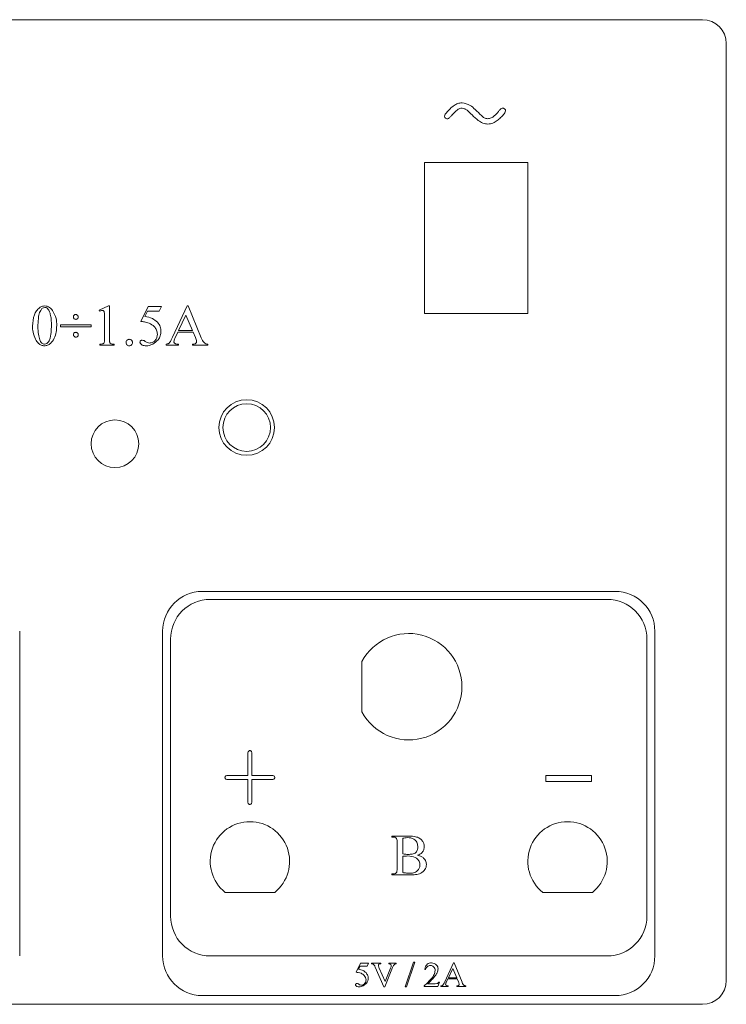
# Model space of a CAD drawing. Header units: millimetres. Extents: x 26 to 260, y 87 to 211.
# Tile 2 of 2: x 171 to 260, y 87 to 211. Entities that reach past the tile are written whole.
import ezdxf

# ---------------------------------------------------------------- set-up
doc = ezdxf.new("R2010")
doc.units = ezdxf.units.MM

msp = doc.modelspace()

# ---------------------------------------------------------------- linework, layer by layer
at = {"color": 7, "linetype": 'Continuous', "lineweight": 15}
for p, q in [((257.07, 211.48), (29.07, 211.48)), ((260.07, 90.48), (260.07, 208.48)), ((235.07, 193.48), (222.07, 193.48)), ((222.07, 193.48), (222.07, 174.48)), ((235.07, 174.48), (235.07, 193.48)), ((181.08, 174.9), (182.25, 175.44)), ((181.13, 174.76), (181.08, 174.9)), ((182.25, 175.44), (182.37, 175.44)), ((182.37, 175.44), (182.37, 171.37)), ((186.32, 173.47), (187.23, 175.37)), ((187.23, 175.37), (188.93, 175.37)), ((188.93, 175.37), (188.65, 174.76)), ((190.32, 171.5), (192.15, 175.44)), ((192.15, 175.44), (192.29, 175.44)), ((192.29, 175.44), (193.94, 171.41)), ((181.76, 171.37), (181.76, 174.02)), ((187.17, 174.76), (186.84, 174.1)), ((188.65, 174.76), (187.17, 174.76)), ((192.01, 174.28), (191.07, 172.32)), ((192.84, 172.32), (192.01, 174.28)), ((222.07, 174.48), (235.07, 174.48)), ((176.2, 172.79), (176.2, 173.06)), ((176.2, 173.06), (180.08, 173.06)), ((180.08, 172.79), (176.2, 172.79)), ((180.08, 173.06), (180.08, 172.79)), ((190.97, 172.11), (190.61, 171.34)), ((192.92, 172.11), (190.97, 172.11)), ((191.07, 172.32), (192.84, 172.32)), ((193.2, 171.44), (192.92, 172.11)), ((181.15, 170.48), (181.15, 170.62)), ((182.98, 170.48), (181.15, 170.48)), ((182.98, 170.62), (182.98, 170.48)), ((189.52, 170.48), (189.52, 170.62)), ((191.06, 170.48), (189.52, 170.48)), ((191.06, 170.62), (191.06, 170.48)), ((192.85, 170.48), (192.85, 170.62)), ((194.78, 170.48), (192.85, 170.48)), ((194.78, 170.62), (194.78, 170.48)), ((246.07, 139.48), (194.07, 139.48)), ((245.07, 138.48), (195.07, 138.48)), ((171.07, 93.58), (171.07, 134.48)), ((189.07, 134.48), (189.07, 93.58)), ((251.07, 93.58), (251.07, 134.48)), ((190.07, 133.48), (190.07, 98.58)), ((250.07, 98.58), (250.07, 133.48)), ((214.17, 130.66), (214.17, 124.31)), ((199.81, 116.3), (199.81, 119.06)), ((200.31, 119.06), (200.31, 116.3)), ((197.3, 116.3), (199.81, 116.3)), ((199.81, 115.79), (197.3, 115.79)), ((199.81, 113.02), (199.81, 115.79)), ((200.31, 116.3), (202.82, 116.3)), ((200.31, 115.79), (200.31, 113.02)), ((202.82, 115.79), (200.31, 115.79)), ((237.32, 116.3), (243.09, 116.3)), ((237.32, 115.54), (237.32, 116.3)), ((243.09, 115.54), (237.32, 115.54)), ((243.09, 116.3), (243.09, 115.54)), ((217.95, 108.67), (220.02, 108.67)), ((217.95, 108.54), (217.95, 108.67)), ((218.13, 108.54), (217.95, 108.54)), ((219.31, 108.39), (219.31, 106.42)), ((218.63, 104.67), (218.63, 107.79)), ((219.31, 106.13), (219.31, 104.08)), ((217.95, 103.92), (218.13, 103.92)), ((217.95, 103.78), (217.95, 103.92)), ((220.23, 103.78), (217.95, 103.78)), ((196.94, 101.58), (203.2, 101.58)), ((236.94, 101.58), (243.2, 101.58)), ((195.07, 93.58), (245.07, 93.58)), ((213.43, 91.52), (213.98, 92.66)), ((213.95, 92.29), (213.75, 91.89)), ((214.83, 92.29), (213.95, 92.29)), ((213.98, 92.66), (215, 92.66)), ((215, 92.66), (214.83, 92.29)), ((215.38, 92.66), (216.57, 92.66)), ((215.38, 92.58), (215.38, 92.66)), ((216.94, 89.68), (215.84, 92.17)), ((216.35, 92.05), (217.1, 90.34)), ((216.57, 92.66), (216.57, 92.58)), ((218.04, 92.13), (217.06, 89.68)), ((217.1, 90.34), (217.77, 92.02)), ((217.56, 92.66), (218.47, 92.66)), ((217.56, 92.58), (217.56, 92.66)), ((218.47, 92.66), (218.47, 92.58)), ((219.61, 89.68), (220.67, 92.78)), ((220.84, 92.78), (219.78, 89.68)), ((220.67, 92.78), (220.84, 92.78)), ((222.17, 91.88), (222.09, 91.88)), ((224.61, 90.33), (225.71, 92.7)), ((225.62, 92), (225.06, 90.82)), ((226.12, 90.82), (225.62, 92)), ((225.71, 92.7), (225.79, 92.7)), ((225.79, 92.7), (226.78, 90.28)), ((225, 90.7), (224.78, 90.24)), ((226.17, 90.7), (225, 90.7)), ((225.06, 90.82), (226.12, 90.82)), ((226.34, 90.3), (226.17, 90.7)), ((217.06, 89.68), (216.94, 89.68)), ((219.78, 89.68), (219.61, 89.68)), ((222.01, 89.72), (222.01, 89.8)), ((223.73, 89.72), (222.01, 89.72)), ((222.43, 90.05), (223.21, 90.05)), ((223.93, 90.29), (223.73, 89.72)), ((223.85, 90.29), (223.93, 90.29)), ((224.13, 89.72), (224.13, 89.8)), ((225.05, 89.72), (224.13, 89.72)), ((225.05, 89.8), (225.05, 89.72)), ((226.12, 89.72), (226.12, 89.8)), ((227.28, 89.72), (226.12, 89.72)), ((227.28, 89.8), (227.28, 89.72)), ((194.07, 88.58), (246.07, 88.58)), ((29.07, 87.48), (257.07, 87.48))]:
    msp.add_line(p, q, dxfattribs=at)
for centre, radius in [((199.66, 160.12), 3.5), ((199.66, 160.12), 3), ((183.07, 158.08), 3)]:
    msp.add_circle(centre, radius, dxfattribs=at)
for centre, radius, start, end in [((257.07, 208.48), 3, 0, 90), ((194.07, 134.48), 5, 90, 180), ((246.07, 134.48), 5, 0, 90), ((195.07, 133.48), 5, 90, 180), ((245.07, 133.48), 5, 0, 90), ((220.07, 127.48), 6.7, 208.2855, 151.7145), ((200.07, 105.48), 5, 308.7394, 231.2606), ((240.07, 105.48), 5, 308.7394, 231.2606), ((195.07, 98.58), 5, 180, 270), ((245.07, 98.58), 5, 270, 0), ((194.07, 93.58), 5, 180, 270), ((246.07, 93.58), 5, 270, 0), ((257.07, 90.48), 3, 270, 0)]:
    msp.add_arc(centre, radius, start, end, dxfattribs=at)
for points, knots in [([(224.81, 199.76), (225.11, 200.1), (225.53, 200.57), (226.25, 200.95), (226.6, 200.99), (226.78, 201.01)], [0, 0, 0, 0, 0.559978, 0.780169, 1, 1, 1, 1]), ([(226.78, 201.01), (227.13, 200.94), (227.77, 200.81), (228.23, 200.36), (228.44, 200.16)], [0, 0, 0, 0, 0.55699, 1, 1, 1, 1]), ([(224.58, 199.34), (224.6, 199.43), (224.66, 199.58), (224.76, 199.71), (224.81, 199.76)], [0, 0, 0, 0, 0.557637, 1, 1, 1, 1]), ([(226.3, 200.2), (226.13, 200.06), (225.81, 199.82), (225.55, 199.52), (225.44, 199.39)], [0, 0, 0, 0, 0.559488, 1, 1, 1, 1]), ([(226.8, 200.34), (226.7, 200.33), (226.52, 200.32), (226.37, 200.23), (226.3, 200.2)], [0, 0, 0, 0, 0.55878, 1, 1, 1, 1]), ([(228.06, 199.49), (227.85, 199.69), (227.56, 199.97), (227.13, 200.28), (226.91, 200.32), (226.8, 200.34)], [0, 0, 0, 0, 0.561014, 0.781217, 1, 1, 1, 1]), ([(228.44, 200.16), (228.71, 199.92), (229.08, 199.57), (229.57, 199.09), (229.85, 199.03), (230, 199)], [0, 0, 0, 0, 0.561173, 0.781495, 1, 1, 1, 1]), ([(230, 199), (230.15, 199.03), (230.47, 199.08), (230.93, 199.41), (231.2, 199.72), (231.36, 199.91)], [0, 0, 0, 0, 0.278809, 0.559109, 1, 1, 1, 1]), ([(232.27, 200), (232.2, 199.84), (232.05, 199.51), (231.63, 199.14), (231.21, 198.77), (230.69, 198.43), (230.26, 198.36), (230.05, 198.33)], [0, 0, 0, 0, 0.184693, 0.372247, 0.559827, 0.780439, 1, 1, 1, 1]), ([(231.36, 199.91), (231.44, 200.01), (231.56, 200.16), (231.75, 200.33), (231.86, 200.34), (231.91, 200.34)], [0, 0, 0, 0, 0.560786, 0.780251, 1, 1, 1, 1]), ([(231.91, 200.34), (231.96, 200.33), (232.07, 200.32), (232.18, 200.23), (232.26, 200.12), (232.27, 200.04), (232.27, 200)], [0, 0, 0, 0, 0.279173, 0.560715, 0.779341, 1, 1, 1, 1]), ([(224.94, 199), (224.88, 199.01), (224.78, 199.01), (224.66, 199.1), (224.59, 199.22), (224.58, 199.3), (224.58, 199.34)], [0, 0, 0, 0, 0.279647, 0.559969, 0.779475, 1, 1, 1, 1]), ([(225.44, 199.39), (225.36, 199.3), (225.25, 199.17), (225.08, 199.02), (224.98, 199.01), (224.94, 199)], [0, 0, 0, 0, 0.5607998, 0.7807772, 1, 1, 1, 1]), ([(230.05, 198.33), (229.83, 198.36), (229.39, 198.41), (228.71, 198.86), (228.31, 199.25), (228.06, 199.49)], [0, 0, 0, 0, 0.279323, 0.559061, 1, 1, 1, 1]), ([(172.68, 172.89), (172.72, 173.37), (172.77, 174.05), (173.16, 174.82), (173.44, 175.08), (173.58, 175.21)], [0, 0, 0, 0, 0.559356, 0.779978, 1, 1, 1, 1]), ([(173.8, 175.02), (173.69, 174.83), (173.49, 174.45), (173.4, 173.69), (173.38, 173.14), (173.36, 172.81)], [0, 0, 0, 0, 0.278584, 0.55908, 1, 1, 1, 1]), ([(173.58, 175.21), (173.69, 175.28), (173.89, 175.41), (174.12, 175.43), (174.22, 175.44)], [0, 0, 0, 0, 0.559939, 1, 1, 1, 1]), ([(174.22, 175.24), (174.13, 175.22), (173.96, 175.19), (173.85, 175.07), (173.8, 175.02)], [0, 0, 0, 0, 0.557955, 1, 1, 1, 1]), ([(174.22, 175.44), (174.33, 175.43), (174.55, 175.41), (174.9, 175.22), (175.09, 175), (175.2, 174.87)], [0, 0, 0, 0, 0.279862, 0.559989, 1, 1, 1, 1]), ([(174.57, 175.12), (174.51, 175.16), (174.4, 175.23), (174.28, 175.24), (174.22, 175.24)], [0, 0, 0, 0, 0.559141, 1, 1, 1, 1]), ([(174.89, 174.53), (174.85, 174.65), (174.78, 174.87), (174.63, 175.04), (174.57, 175.12)], [0, 0, 0, 0, 0.560769, 1, 1, 1, 1]), ([(175.2, 174.87), (175.38, 174.54), (175.71, 173.94), (175.73, 173.27), (175.74, 172.97)], [0, 0, 0, 0, 0.558435, 1, 1, 1, 1]), ([(181.48, 174.87), (181.41, 174.86), (181.29, 174.84), (181.18, 174.79), (181.13, 174.76)], [0, 0, 0, 0, 0.55914, 1, 1, 1, 1]), ([(181.72, 174.66), (181.72, 174.69), (181.7, 174.75), (181.64, 174.83), (181.56, 174.87), (181.51, 174.87), (181.48, 174.87)], [0, 0, 0, 0, 0.279998, 0.559031, 0.779311, 1, 1, 1, 1]), ([(175.06, 173.13), (175.06, 173.4), (175.05, 173.87), (174.94, 174.33), (174.89, 174.53)], [0, 0, 0, 0, 0.560102, 1, 1, 1, 1]), ([(177.83, 174.05), (177.84, 174.09), (177.85, 174.19), (177.93, 174.28), (178.03, 174.35), (178.11, 174.35), (178.14, 174.35)], [0, 0, 0, 0, 0.279586, 0.559313, 0.779675, 1, 1, 1, 1]), ([(178.14, 173.74), (178.09, 173.75), (178, 173.76), (177.9, 173.84), (177.84, 173.94), (177.84, 174.01), (177.83, 174.05)], [0, 0, 0, 0, 0.279539, 0.559217, 0.77965, 1, 1, 1, 1]), ([(178.14, 174.35), (178.19, 174.35), (178.28, 174.34), (178.37, 174.25), (178.44, 174.16), (178.44, 174.08), (178.44, 174.05)], [0, 0, 0, 0, 0.279373, 0.559472, 0.779744, 1, 1, 1, 1]), ([(178.44, 174.05), (178.44, 174), (178.43, 173.91), (178.34, 173.81), (178.24, 173.75), (178.17, 173.75), (178.14, 173.74)], [0, 0, 0, 0, 0.279534, 0.559343, 0.779633, 1, 1, 1, 1]), ([(181.76, 174.02), (181.76, 174.14), (181.76, 174.35), (181.74, 174.56), (181.72, 174.66)], [0, 0, 0, 0, 0.5602854, 1, 1, 1, 1]), ([(186.84, 174.1), (187.17, 174.04), (187.76, 173.93), (188.21, 173.56), (188.41, 173.39)], [0, 0, 0, 0, 0.560466, 1, 1, 1, 1]), ([(173.06, 171.23), (172.94, 171.53), (172.71, 172.06), (172.69, 172.64), (172.68, 172.89)], [0, 0, 0, 0, 0.5592858, 1, 1, 1, 1]), ([(173.36, 172.81), (173.37, 172.49), (173.38, 171.93), (173.54, 171.39), (173.61, 171.16)], [0, 0, 0, 0, 0.560212, 1, 1, 1, 1]), ([(175.74, 172.97), (175.7, 172.41), (175.64, 171.58), (175.07, 170.77), (174.6, 170.47), (174.33, 170.43), (174.19, 170.41)], [0, 0, 0, 0, 0.499546, 0.74928, 0.874881, 1, 1, 1, 1]), ([(174.9, 171.38), (174.96, 171.7), (175.06, 172.28), (175.06, 172.87), (175.06, 173.13)], [0, 0, 0, 0, 0.5596948, 1, 1, 1, 1]), ([(187.37, 173.28), (187.17, 173.34), (186.83, 173.45), (186.48, 173.46), (186.32, 173.47)], [0, 0, 0, 0, 0.55945, 1, 1, 1, 1]), ([(188.41, 171.86), (188.39, 172.03), (188.35, 172.38), (188, 172.92), (187.61, 173.15), (187.37, 173.28)], [0, 0, 0, 0, 0.280117, 0.560752, 1, 1, 1, 1]), ([(188.41, 173.39), (188.55, 173.2), (188.82, 172.86), (188.85, 172.43), (188.86, 172.24)], [0, 0, 0, 0, 0.559272, 1, 1, 1, 1]), ([(174.19, 170.41), (174.05, 170.43), (173.78, 170.46), (173.37, 170.75), (173.18, 171.05), (173.06, 171.23)], [0, 0, 0, 0, 0.279709, 0.55975, 1, 1, 1, 1]), ([(173.61, 171.16), (173.67, 171.01), (173.76, 170.8), (174.01, 170.64), (174.14, 170.62), (174.2, 170.62)], [0, 0, 0, 0, 0.558937, 0.77945, 1, 1, 1, 1]), ([(174.2, 170.62), (174.3, 170.64), (174.5, 170.69), (174.77, 170.97), (174.85, 171.22), (174.9, 171.38)], [0, 0, 0, 0, 0.278414, 0.55874, 1, 1, 1, 1]), ([(177.83, 171.81), (177.84, 171.85), (177.85, 171.94), (177.93, 172.04), (178.03, 172.1), (178.1, 172.11), (178.14, 172.11)], [0, 0, 0, 0, 0.279371, 0.559201, 0.7796, 1, 1, 1, 1]), ([(178.14, 171.5), (178.09, 171.51), (178, 171.52), (177.91, 171.6), (177.84, 171.7), (177.84, 171.77), (177.83, 171.81)], [0, 0, 0, 0, 0.27927, 0.559149, 0.779655, 1, 1, 1, 1]), ([(178.14, 172.11), (178.18, 172.11), (178.27, 172.1), (178.37, 172.01), (178.44, 171.91), (178.44, 171.84), (178.44, 171.81)], [0, 0, 0, 0, 0.279426, 0.559326, 0.77973, 1, 1, 1, 1]), ([(178.44, 171.81), (178.44, 171.76), (178.43, 171.67), (178.34, 171.57), (178.25, 171.51), (178.17, 171.5), (178.14, 171.5)], [0, 0, 0, 0, 0.2792688, 0.5591463, 0.7796647, 1, 1, 1, 1]), ([(181.15, 170.62), (181.27, 170.62), (181.45, 170.62), (181.66, 170.71), (181.76, 170.89), (181.75, 171.12), (181.76, 171.29), (181.76, 171.37)], [0, 0, 0, 0, 0.314118, 0.436683, 0.558911, 0.805746, 1, 1, 1, 1]), ([(182.37, 171.37), (182.37, 171.24), (182.38, 171.07), (182.39, 170.85), (182.49, 170.68), (182.72, 170.63), (182.9, 170.62), (182.98, 170.62)], [0, 0, 0, 0, 0.315143, 0.438845, 0.561082, 0.778934, 1, 1, 1, 1]), ([(184.46, 170.82), (184.47, 170.88), (184.48, 171), (184.59, 171.14), (184.73, 171.22), (184.82, 171.23), (184.87, 171.23)], [0, 0, 0, 0, 0.279719, 0.559489, 0.779725, 1, 1, 1, 1]), ([(184.87, 171.23), (184.93, 171.22), (185.05, 171.21), (185.18, 171.1), (185.26, 170.96), (185.27, 170.87), (185.28, 170.82)], [0, 0, 0, 0, 0.279607, 0.559506, 0.779744, 1, 1, 1, 1]), ([(186.21, 170.88), (186.22, 170.92), (186.23, 171), (186.31, 171.08), (186.41, 171.12), (186.47, 171.13), (186.5, 171.13)], [0, 0, 0, 0, 0.278613, 0.558667, 0.779473, 1, 1, 1, 1]), ([(186.5, 171.13), (186.58, 171.11), (186.72, 171.08), (186.84, 171), (186.89, 170.96)], [0, 0, 0, 0, 0.556925, 1, 1, 1, 1]), ([(187.41, 170.75), (187.56, 170.78), (187.87, 170.83), (188.19, 171.14), (188.38, 171.49), (188.4, 171.73), (188.41, 171.86)], [0, 0, 0, 0, 0.278829, 0.558824, 0.779317, 1, 1, 1, 1]), ([(188.86, 172.24), (188.85, 172.05), (188.81, 171.68), (188.48, 171.06), (188.08, 170.78), (187.83, 170.61)], [0, 0, 0, 0, 0.280526, 0.56132, 1, 1, 1, 1]), ([(189.91, 170.76), (190, 170.89), (190.17, 171.12), (190.27, 171.38), (190.32, 171.5)], [0, 0, 0, 0, 0.559026, 1, 1, 1, 1]), ([(190.61, 171.34), (190.58, 171.27), (190.52, 171.13), (190.5, 170.99), (190.49, 170.92)], [0, 0, 0, 0, 0.560571, 1, 1, 1, 1]), ([(193.34, 170.92), (193.33, 171.02), (193.3, 171.2), (193.23, 171.37), (193.2, 171.44)], [0, 0, 0, 0, 0.559326, 1, 1, 1, 1]), ([(193.94, 171.41), (194.03, 171.19), (194.15, 170.88), (194.51, 170.65), (194.69, 170.63), (194.78, 170.62)], [0, 0, 0, 0, 0.5601421, 0.7794448, 1, 1, 1, 1]), ([(184.87, 170.41), (184.81, 170.42), (184.69, 170.44), (184.56, 170.55), (184.47, 170.68), (184.47, 170.77), (184.46, 170.82)], [0, 0, 0, 0, 0.279612, 0.559318, 0.779657, 1, 1, 1, 1]), ([(185.28, 170.82), (185.27, 170.76), (185.26, 170.64), (185.14, 170.51), (185.01, 170.43), (184.92, 170.42), (184.87, 170.41)], [0, 0, 0, 0, 0.279499, 0.559321, 0.779667, 1, 1, 1, 1]), ([(187.02, 170.41), (186.84, 170.42), (186.58, 170.43), (186.33, 170.61), (186.23, 170.75), (186.22, 170.84), (186.21, 170.88)], [0, 0, 0, 0, 0.49956, 0.749085, 0.874879, 1, 1, 1, 1]), ([(186.89, 170.96), (186.98, 170.9), (187.14, 170.8), (187.33, 170.77), (187.41, 170.75)], [0, 0, 0, 0, 0.560076, 1, 1, 1, 1]), ([(187.83, 170.61), (187.68, 170.55), (187.42, 170.44), (187.14, 170.42), (187.02, 170.41)], [0, 0, 0, 0, 0.5598668, 1, 1, 1, 1]), ([(189.52, 170.62), (189.6, 170.63), (189.74, 170.66), (189.86, 170.73), (189.91, 170.76)], [0, 0, 0, 0, 0.561183, 1, 1, 1, 1]), ([(190.49, 170.92), (190.5, 170.89), (190.5, 170.83), (190.56, 170.76), (190.62, 170.7), (190.79, 170.64), (190.94, 170.63), (191.06, 170.62)], [0, 0, 0, 0, 0.124576, 0.24971, 0.374665, 0.499742, 1, 1, 1, 1]), ([(192.85, 170.62), (192.96, 170.62), (193.09, 170.63), (193.24, 170.71), (193.3, 170.77), (193.34, 170.84), (193.34, 170.9), (193.34, 170.92)], [0, 0, 0, 0, 0.49946, 0.624679, 0.74981, 0.87499, 1, 1, 1, 1]), ([(199.81, 119.06), (199.81, 119.11), (199.81, 119.2), (199.86, 119.33), (199.95, 119.42), (200.03, 119.43), (200.07, 119.43)], [0, 0, 0, 0, 0.280351, 0.559291, 0.779831, 1, 1, 1, 1]), ([(200.07, 119.43), (200.1, 119.43), (200.16, 119.42), (200.24, 119.36), (200.31, 119.24), (200.31, 119.14), (200.31, 119.06)], [0, 0, 0, 0, 0.18751, 0.374233, 0.561052, 1, 1, 1, 1]), ([(196.92, 116.04), (196.93, 116.09), (196.94, 116.15), (197, 116.22), (197.11, 116.29), (197.21, 116.29), (197.3, 116.3)], [0, 0, 0, 0, 0.249492, 0.376193, 0.501882, 1, 1, 1, 1]), ([(197.3, 115.79), (197.21, 115.8), (197.11, 115.8), (197, 115.87), (196.94, 115.94), (196.93, 116), (196.92, 116.04)], [0, 0, 0, 0, 0.49812, 0.623809, 0.750511, 1, 1, 1, 1]), ([(202.82, 116.3), (202.87, 116.29), (202.96, 116.29), (203.09, 116.25), (203.19, 116.16), (203.2, 116.08), (203.2, 116.04)], [0, 0, 0, 0, 0.280333, 0.55953, 0.780001, 1, 1, 1, 1]), ([(203.2, 116.04), (203.2, 116.01), (203.19, 115.95), (203.13, 115.87), (203.01, 115.8), (202.9, 115.8), (202.82, 115.79)], [0, 0, 0, 0, 0.187526, 0.374297, 0.561071, 1, 1, 1, 1]), ([(200.06, 112.66), (200.03, 112.66), (199.96, 112.67), (199.89, 112.72), (199.82, 112.84), (199.81, 112.95), (199.81, 113.02)], [0, 0, 0, 0, 0.18732, 0.374417, 0.561064, 1, 1, 1, 1]), ([(200.31, 113.02), (200.31, 112.98), (200.31, 112.88), (200.27, 112.75), (200.17, 112.67), (200.1, 112.66), (200.06, 112.66)], [0, 0, 0, 0, 0.280378, 0.559373, 0.779707, 1, 1, 1, 1]), ([(218.53, 108.38), (218.46, 108.43), (218.35, 108.53), (218.2, 108.54), (218.13, 108.54)], [0, 0, 0, 0, 0.5576103, 1, 1, 1, 1]), ([(218.63, 107.79), (218.63, 107.9), (218.64, 108.11), (218.56, 108.29), (218.53, 108.38)], [0, 0, 0, 0, 0.562391, 1, 1, 1, 1]), ([(219.92, 108.47), (219.81, 108.47), (219.6, 108.46), (219.4, 108.41), (219.31, 108.39)], [0, 0, 0, 0, 0.55999, 1, 1, 1, 1]), ([(221.21, 107.38), (221.19, 107.56), (221.14, 107.92), (220.77, 108.29), (220.34, 108.45), (220.06, 108.46), (219.92, 108.47)], [0, 0, 0, 0, 0.278996, 0.558303, 0.778811, 1, 1, 1, 1]), ([(220.02, 108.67), (220.19, 108.67), (220.5, 108.67), (220.81, 108.61), (220.94, 108.59)], [0, 0, 0, 0, 0.5600861, 1, 1, 1, 1]), ([(220.94, 108.59), (221.1, 108.54), (221.42, 108.44), (221.78, 108.12), (221.99, 107.74), (222.02, 107.48), (222.03, 107.35)], [0, 0, 0, 0, 0.280432, 0.559876, 0.779893, 1, 1, 1, 1]), ([(219.99, 106.36), (220.16, 106.37), (220.51, 106.38), (221, 106.54), (221.19, 106.98), (221.21, 107.25), (221.21, 107.38)], [0, 0, 0, 0, 0.2818, 0.5601, 0.778815, 1, 1, 1, 1]), ([(222.03, 107.35), (222.01, 107.21), (221.99, 106.94), (221.72, 106.5), (221.39, 106.34), (221.19, 106.25)], [0, 0, 0, 0, 0.280726, 0.561346, 1, 1, 1, 1]), ([(219.31, 106.42), (219.44, 106.4), (219.66, 106.37), (219.89, 106.36), (219.99, 106.36)], [0, 0, 0, 0, 0.559865, 1, 1, 1, 1]), ([(219.95, 106.16), (219.83, 106.16), (219.61, 106.16), (219.4, 106.14), (219.31, 106.13)], [0, 0, 0, 0, 0.56016, 1, 1, 1, 1]), ([(221.48, 105.03), (221.47, 105.16), (221.44, 105.42), (221.21, 105.77), (220.72, 106.1), (220.27, 106.14), (219.95, 106.16)], [0, 0, 0, 0, 0.186795, 0.373675, 0.560811, 1, 1, 1, 1]), ([(221.19, 106.25), (221.35, 106.21), (221.62, 106.14), (221.85, 105.98), (221.95, 105.9)], [0, 0, 0, 0, 0.5605545, 1, 1, 1, 1]), ([(221.95, 105.9), (222.06, 105.77), (222.26, 105.54), (222.29, 105.24), (222.3, 105.1)], [0, 0, 0, 0, 0.559118, 1, 1, 1, 1]), ([(218.55, 104.12), (218.58, 104.22), (218.63, 104.4), (218.63, 104.58), (218.63, 104.67)], [0, 0, 0, 0, 0.558151, 1, 1, 1, 1]), ([(220.14, 103.99), (220.32, 103.99), (220.68, 104.01), (221.13, 104.24), (221.44, 104.6), (221.47, 104.88), (221.48, 105.03)], [0, 0, 0, 0, 0.281019, 0.560366, 0.780297, 1, 1, 1, 1]), ([(222.3, 105.1), (222.29, 104.99), (222.27, 104.76), (222.06, 104.34), (221.61, 103.94), (220.92, 103.8), (220.46, 103.79), (220.23, 103.78)], [0, 0, 0, 0, 0.125198, 0.250537, 0.498995, 0.748928, 1, 1, 1, 1]), ([(218.13, 103.92), (218.22, 103.92), (218.39, 103.94), (218.5, 104.06), (218.55, 104.12)], [0, 0, 0, 0, 0.560601, 1, 1, 1, 1]), ([(219.31, 104.08), (219.46, 104.05), (219.74, 104), (220.02, 103.99), (220.14, 103.99)], [0, 0, 0, 0, 0.5599395, 1, 1, 1, 1]), ([(213.75, 91.89), (213.95, 91.86), (214.3, 91.79), (214.57, 91.57), (214.69, 91.47)], [0, 0, 0, 0, 0.560467, 1, 1, 1, 1]), ([(215.72, 92.42), (215.7, 92.45), (215.65, 92.5), (215.53, 92.56), (215.43, 92.57), (215.38, 92.58)], [0, 0, 0, 0, 0.2799014, 0.5597916, 1, 1, 1, 1]), ([(215.84, 92.17), (215.82, 92.22), (215.79, 92.31), (215.74, 92.38), (215.72, 92.42)], [0, 0, 0, 0, 0.560375, 1, 1, 1, 1]), ([(216.57, 92.58), (216.5, 92.57), (216.41, 92.56), (216.32, 92.52), (216.28, 92.48), (216.25, 92.43), (216.25, 92.4), (216.25, 92.38)], [0, 0, 0, 0, 0.500004, 0.625097, 0.750054, 0.875129, 1, 1, 1, 1]), ([(216.25, 92.38), (216.26, 92.32), (216.28, 92.2), (216.33, 92.09), (216.35, 92.05)], [0, 0, 0, 0, 0.559053, 1, 1, 1, 1]), ([(217.6, 92.57), (217.59, 92.57), (217.58, 92.57), (217.57, 92.58), (217.56, 92.58)], [0, 0, 0, 0, 0.560122, 1, 1, 1, 1]), ([(217.87, 92.37), (217.87, 92.39), (217.86, 92.44), (217.81, 92.49), (217.73, 92.55), (217.65, 92.56), (217.6, 92.57)], [0, 0, 0, 0, 0.185772, 0.372638, 0.559562, 1, 1, 1, 1]), ([(217.77, 92.02), (217.8, 92.09), (217.84, 92.2), (217.87, 92.32), (217.87, 92.37)], [0, 0, 0, 0, 0.560742, 1, 1, 1, 1]), ([(218.24, 92.47), (218.19, 92.41), (218.11, 92.31), (218.06, 92.18), (218.04, 92.13)], [0, 0, 0, 0, 0.559292, 1, 1, 1, 1]), ([(218.47, 92.58), (218.43, 92.57), (218.34, 92.55), (218.27, 92.49), (218.24, 92.47)], [0, 0, 0, 0, 0.560511, 1, 1, 1, 1]), ([(222.09, 91.88), (222.12, 92), (222.17, 92.24), (222.37, 92.52), (222.65, 92.68), (222.84, 92.69), (222.93, 92.7)], [0, 0, 0, 0, 0.280545, 0.5597828, 0.7796972, 1, 1, 1, 1]), ([(222.82, 92.37), (222.74, 92.36), (222.58, 92.35), (222.32, 92.19), (222.23, 92), (222.17, 91.88)], [0, 0, 0, 0, 0.2806747, 0.5612933, 1, 1, 1, 1]), ([(223.4, 91.74), (223.39, 91.83), (223.38, 92.01), (223.22, 92.22), (223.03, 92.35), (222.89, 92.37), (222.82, 92.37)], [0, 0, 0, 0, 0.280192, 0.559712, 0.779879, 1, 1, 1, 1]), ([(222.93, 92.7), (223.05, 92.69), (223.29, 92.67), (223.56, 92.46), (223.74, 92.21), (223.76, 92.03), (223.77, 91.93)], [0, 0, 0, 0, 0.280057, 0.559805, 0.779988, 1, 1, 1, 1]), ([(223.77, 91.93), (223.76, 91.85), (223.75, 91.69), (223.69, 91.55), (223.66, 91.49)], [0, 0, 0, 0, 0.559677, 1, 1, 1, 1]), ([(214.06, 91.4), (213.95, 91.44), (213.74, 91.5), (213.53, 91.51), (213.43, 91.52)], [0, 0, 0, 0, 0.559445, 1, 1, 1, 1]), ([(214.69, 90.55), (214.68, 90.65), (214.65, 90.86), (214.44, 91.19), (214.21, 91.32), (214.06, 91.4)], [0, 0, 0, 0, 0.280117, 0.560752, 1, 1, 1, 1]), ([(214.09, 89.89), (214.18, 89.9), (214.37, 89.93), (214.56, 90.12), (214.67, 90.33), (214.68, 90.47), (214.69, 90.55)], [0, 0, 0, 0, 0.278828, 0.558827, 0.779318, 1, 1, 1, 1]), ([(214.96, 90.78), (214.95, 90.67), (214.93, 90.44), (214.73, 90.07), (214.49, 89.9), (214.34, 89.8)], [0, 0, 0, 0, 0.280526, 0.561322, 1, 1, 1, 1]), ([(214.69, 91.47), (214.77, 91.35), (214.93, 91.15), (214.95, 90.89), (214.96, 90.78)], [0, 0, 0, 0, 0.559274, 1, 1, 1, 1]), ([(222.01, 89.8), (222.34, 90.11), (222.8, 90.54), (223.3, 91.2), (223.37, 91.56), (223.4, 91.74)], [0, 0, 0, 0, 0.561064, 0.781259, 1, 1, 1, 1]), ([(223.14, 90.75), (223.01, 90.62), (222.78, 90.38), (222.54, 90.15), (222.43, 90.05)], [0, 0, 0, 0, 0.560018, 1, 1, 1, 1]), ([(223.66, 91.49), (223.58, 91.34), (223.43, 91.08), (223.23, 90.85), (223.14, 90.75)], [0, 0, 0, 0, 0.559654, 1, 1, 1, 1]), ([(213.37, 89.96), (213.37, 89.98), (213.38, 90.03), (213.43, 90.08), (213.49, 90.11), (213.52, 90.11), (213.54, 90.11)], [0, 0, 0, 0, 0.27861, 0.558685, 0.779493, 1, 1, 1, 1]), ([(213.85, 89.68), (213.75, 89.69), (213.59, 89.69), (213.44, 89.8), (213.38, 89.88), (213.37, 89.94), (213.37, 89.96)], [0, 0, 0, 0, 0.4995553, 0.7490817, 0.8748767, 1, 1, 1, 1]), ([(213.54, 90.11), (213.59, 90.1), (213.68, 90.08), (213.75, 90.03), (213.78, 90.01)], [0, 0, 0, 0, 0.556935, 1, 1, 1, 1]), ([(213.78, 90.01), (213.83, 89.97), (213.93, 89.91), (214.04, 89.89), (214.09, 89.89)], [0, 0, 0, 0, 0.560065, 1, 1, 1, 1]), ([(214.34, 89.8), (214.25, 89.76), (214.1, 89.7), (213.93, 89.69), (213.85, 89.68)], [0, 0, 0, 0, 0.55986, 1, 1, 1, 1]), ([(223.21, 90.05), (223.35, 90.04), (223.54, 90.04), (223.76, 90.15), (223.82, 90.24), (223.85, 90.29)], [0, 0, 0, 0, 0.56027, 0.779973, 1, 1, 1, 1]), ([(224.13, 89.8), (224.17, 89.81), (224.26, 89.83), (224.33, 89.87), (224.36, 89.89)], [0, 0, 0, 0, 0.561164, 1, 1, 1, 1]), ([(224.36, 89.89), (224.42, 89.97), (224.52, 90.11), (224.58, 90.26), (224.61, 90.33)], [0, 0, 0, 0, 0.559026, 1, 1, 1, 1]), ([(224.78, 90.24), (224.76, 90.19), (224.73, 90.11), (224.72, 90.03), (224.71, 89.99)], [0, 0, 0, 0, 0.560561, 1, 1, 1, 1]), ([(224.71, 89.99), (224.71, 89.97), (224.72, 89.93), (224.75, 89.89), (224.79, 89.86), (224.89, 89.82), (224.98, 89.81), (225.05, 89.8)], [0, 0, 0, 0, 0.124569, 0.249716, 0.374668, 0.499747, 1, 1, 1, 1]), ([(226.12, 89.8), (226.19, 89.81), (226.27, 89.81), (226.36, 89.86), (226.39, 89.9), (226.42, 89.94), (226.42, 89.97), (226.42, 89.99)], [0, 0, 0, 0, 0.499455, 0.624681, 0.749819, 0.874983, 1, 1, 1, 1]), ([(226.42, 89.99), (226.41, 90.05), (226.39, 90.15), (226.35, 90.25), (226.34, 90.3)], [0, 0, 0, 0, 0.559321, 1, 1, 1, 1]), ([(226.78, 90.28), (226.83, 90.15), (226.9, 89.96), (227.12, 89.82), (227.23, 89.81), (227.28, 89.8)], [0, 0, 0, 0, 0.560149, 0.779449, 1, 1, 1, 1])]:
    msp.add_open_spline(points, degree=3, knots=knots, dxfattribs=at)

doc.saveas('drawing.dxf')
